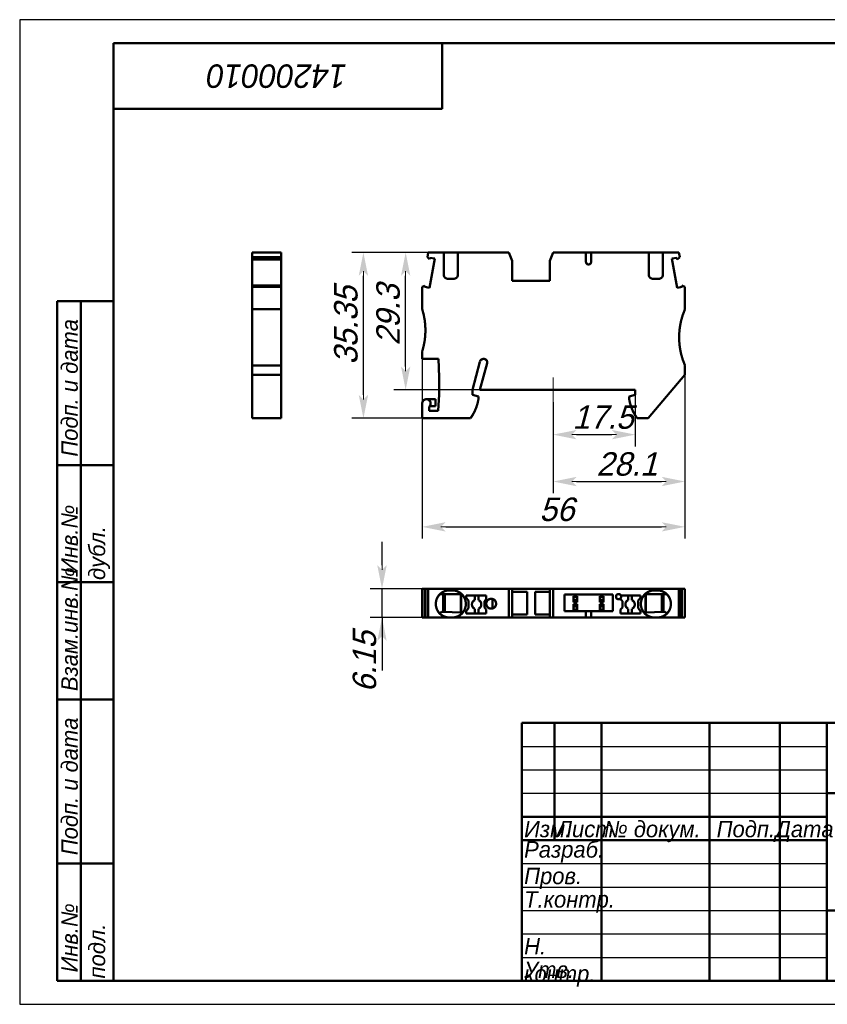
# Model space of a CAD drawing. Header units: millimetres. Extents: x 0 to 297, y 0 to 210.
# Tile 1 of 2: x 0 to 172, y 0 to 210. Entities that reach past the tile are written whole.
import ezdxf

# ---------------------------------------------------------------- set-up
doc = ezdxf.new("R2010")
doc.units = ezdxf.units.MM
doc.styles.add('TextStyle_1', font='T-FLEX Type A.TTF', dxfattribs={"oblique": 15, "height": 5})
doc.dimstyles.new('DIM_ST_1', dxfattribs={"dimtxt": 5, "dimasz": 5, "dimexe": 2.5, "dimexo": 0, "dimtad": 1, "dimrnd": 0.01, "dimdsep": 46, "dimtxsty": 'TextStyle_1', "dimblk": 'Arrow_3_C7_Status', "dimcen": 0.09, "dimclrd": 7, "dimclre": 7, "dimclrt": 7, "dimazin": 0, "dimtfac": 1, "dimtdec": 0, "dimtmove": 0, "dimatfit": 0, "dimldrblk": 'NONE', "dimfxl": 1, "dimtvp": 1, "dimtolj": 1, "dimarcsym": 0})
doc.dimstyles.new('DIM_ST_2', dxfattribs={"dimtxt": 5, "dimasz": 5, "dimexe": 2.5, "dimexo": 0, "dimtad": 1, "dimrnd": 0.01, "dimdsep": 46, "dimtxsty": 'TextStyle_1', "dimblk": 'Arrow_3_C7_Status', "dimcen": 0.09, "dimclrd": 7, "dimclre": 7, "dimclrt": 7, "dimazin": 0, "dimtfac": 1, "dimtdec": 0, "dimtmove": 0, "dimatfit": 0, "dimldrblk": 'NONE', "dimfxl": 1, "dimtvp": 1, "dimtolj": 1, "dimarcsym": 0})

# ---------------------------------------------------------------- blocks, each defined once
blk = doc.blocks.new('Arrow_3_C7_Status')
at = {"color": 7, "lineweight": 0, "flags": 128}
blk.add_lwpolyline([(-1, 0), (-0.8, 0)], dxfattribs=at)
at = {"color": 7}
blk.add_solid([(-1, -0.2), (0, 0), (-0.8, 0), (-1, 0.2)], dxfattribs=at)
blk = doc.blocks.new('*D5')
at = {"color": 7, "lineweight": -2}
for p, q in [((93.38, 160.35), (70.75, 160.35)), ((73.25, 130), (73.25, 155.35)), ((85.78, 125), (70.75, 125))]:
    blk.add_line(p, q, dxfattribs=at)
at = {"layer": 'Defpoints', "color": 0}
for p in [(73.25, 160.35), (93.38, 160.35), (85.78, 125)]:
    blk.add_point(p, dxfattribs=at)
at = {"color": 7, "lineweight": -2, "xscale": 5, "yscale": 5, "zscale": 5}
for p, rotation in [((73.25, 160.35), 90), ((73.25, 125), 270)]:
    blk.add_blockref('Arrow_3_C7_Status', p, dxfattribs=dict(at, rotation=rotation))
blk = doc.blocks.new('_None')
blk = doc.blocks.new('*D6')
at = {"color": 7, "lineweight": -2}
for p, q in [((141.78, 134.25), (141.78, 109)), ((113.68, 128.46), (113.68, 109)), ((118.68, 111.5), (136.78, 111.5))]:
    blk.add_line(p, q, dxfattribs=at)
at = {"layer": 'Defpoints', "color": 0}
for p in [(141.78, 134.25), (113.68, 128.46), (141.78, 111.5)]:
    blk.add_point(p, dxfattribs=at)
at = {"color": 7, "lineweight": -2, "xscale": 5, "yscale": 5, "zscale": 5, "rotation": 180}
blk.add_blockref('Arrow_3_C7_Status', (113.68, 111.5), dxfattribs=at)
at = {"color": 7, "lineweight": -2, "xscale": 5, "yscale": 5, "zscale": 5}
blk.add_blockref('Arrow_3_C7_Status', (141.78, 111.5), dxfattribs=at)
blk = doc.blocks.new('*D7')
at = {"color": 7, "lineweight": -2}
for p, q in [((85.78, 137.65), (85.78, 99.33)), ((141.78, 134.25), (141.78, 99.33)), ((90.78, 101.83), (136.78, 101.83))]:
    blk.add_line(p, q, dxfattribs=at)
at = {"layer": 'Defpoints', "color": 0}
for p in [(85.78, 137.65), (141.78, 134.25), (141.78, 101.83)]:
    blk.add_point(p, dxfattribs=at)
at = {"color": 7, "lineweight": -2, "xscale": 5, "yscale": 5, "zscale": 5}
for p, rotation in [((85.78, 101.83), 180), ((141.78, 101.83), 360)]:
    blk.add_blockref('Arrow_3_C7_Status', p, dxfattribs=dict(at, rotation=rotation))
blk = doc.blocks.new('*D8')
at = {"color": 7, "lineweight": -2}
for p, q in [((93.38, 160.35), (79.75, 160.35)), ((82.25, 136.05), (82.25, 155.35)), ((98.08, 131.05), (79.75, 131.05))]:
    blk.add_line(p, q, dxfattribs=at)
at = {"layer": 'Defpoints', "color": 0}
for p in [(82.25, 160.35), (93.38, 160.35), (98.08, 131.05)]:
    blk.add_point(p, dxfattribs=at)
at = {"color": 7, "lineweight": -2, "xscale": 5, "yscale": 5, "zscale": 5}
for p, rotation in [((82.25, 160.35), 90), ((82.25, 131.05), 270)]:
    blk.add_blockref('Arrow_3_C7_Status', p, dxfattribs=dict(at, rotation=rotation))
blk = doc.blocks.new('*D9')
at = {"color": 7, "lineweight": -2}
for p, q in [((131.18, 131.05), (131.18, 119)), ((113.68, 128.46), (113.68, 119)), ((118.68, 121.5), (126.18, 121.5))]:
    blk.add_line(p, q, dxfattribs=at)
at = {"layer": 'Defpoints', "color": 0}
for p in [(131.18, 131.05), (113.68, 128.46), (131.18, 121.5)]:
    blk.add_point(p, dxfattribs=at)
at = {"color": 7, "lineweight": -2, "xscale": 5, "yscale": 5, "zscale": 5, "rotation": 180}
blk.add_blockref('Arrow_3_C7_Status', (113.68, 121.5), dxfattribs=at)
at = {"color": 7, "lineweight": -2, "xscale": 5, "yscale": 5, "zscale": 5}
blk.add_blockref('Arrow_3_C7_Status', (131.18, 121.5), dxfattribs=at)
blk = doc.blocks.new('*D10')
at = {"color": 7, "lineweight": -2}
for p, q in [((77.21, 93.64), (77.21, 98.64)), ((87.07, 88.64), (74.71, 88.64)), ((77.21, 82.49), (77.21, 88.64)), ((87.07, 82.49), (74.71, 82.49)), ((77.21, 82.49), (77.21, 71.18)), ((77.21, 77.49), (77.21, 72.49))]:
    blk.add_line(p, q, dxfattribs=at)
at = {"layer": 'Defpoints', "color": 0}
for p in [(77.21, 88.64), (87.07, 88.64), (87.07, 82.49)]:
    blk.add_point(p, dxfattribs=at)
at = {"color": 7, "lineweight": -2, "xscale": 5, "yscale": 5, "zscale": 5}
for p, rotation in [((77.21, 88.64), 270.0000000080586), ((77.21, 82.49), 90.00000000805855)]:
    blk.add_blockref('Arrow_3_C7_Status', p, dxfattribs=dict(at, rotation=rotation))
blk = doc.blocks.new('_FR1Страница_1')
at = {"color": 7, "lineweight": 25, "flags": 128}
for points in [[(0, 210), (0, 0)], [(297, 210), (0, 210)], [(107, 55), (172, 55)], [(107, 50), (172, 50)], [(107, 45), (172, 45)], [(107, 30), (172, 30)], [(107, 25), (172, 25)], [(107, 20), (172, 20)], [(107, 15), (172, 15)], [(107, 10), (172, 10)], [(0, 0), (297, 0)]]:
    blk.add_lwpolyline(points, dxfattribs=at)
at = {"color": 7, "lineweight": 50, "flags": 128}
for points in [[(20, 5), (20, 205)], [(20, 205), (292, 205)], [(90, 191), (90, 205)], [(20, 191), (90, 191)], [(8, 5), (8, 150)], [(8, 150), (20, 150)], [(13, 150), (13, 5)], [(8, 115), (20, 115)], [(8, 90), (20, 90)], [(20, 65), (8, 65)], [(107, 5), (107, 60)], [(107, 60), (292, 60)], [(114, 60), (114, 35)], [(124, 60), (124, 5)], [(147, 60), (147, 5)], [(162, 60), (162, 5)], [(172, 60), (172, 5)], [(172, 45), (292, 45)], [(107, 40), (172, 40)], [(107, 35), (172, 35)], [(8, 30), (20, 30)], [(172, 20), (292, 20)], [(20, 5), (8, 5)], [(292, 5), (20, 5)]]:
    blk.add_lwpolyline(points, dxfattribs=at)
at = {"color": 7}
for s, insert, char_height, width, attachment_point, rotation in [('\\pl0.5;{\\fT-FLEX Type A|b0|i1;\\l14200010 \\P}', (55, 198), 5, 72.5, 5, 180), ('\\pl0.5;{\\fT-FLEX Type A|b0|i1;\\l Подп. и дата\\P}', (8.875, 115), 3.5, 36.75, 1, 90), ('\\pl0.5;{\\fT-FLEX Type A|b0|i1;\\l\\P}', (16.5, 132.5), 3.5, 36.75, 5, 90), ('\\pl0.5;{\\fT-FLEX Type A|b0|i1;\\l Инв.№ дубл.\\P}', (8.875, 90), 3.5, 26.75, 1, 90), ('\\pl0.5;{\\fT-FLEX Type A|b0|i1;\\l\\P}', (16.5, 102.5), 3.5, 26.75, 5, 90), ('\\pl0.5;{\\fT-FLEX Type A|b0|i1;\\l Взам.инв.№\\P}', (8.875, 65), 3.5, 26.75, 1, 90), ('\\pl0.5;{\\fT-FLEX Type A|b0|i1;\\l\\P}', (16.5, 77.5), 3.5, 26.75, 5, 90), ('\\pl0.5;{\\fT-FLEX Type A|b0|i1;\\l Подп. и дата\\P}', (8.875, 30), 3.5, 36.75, 1, 90), ('\\pl0.5;{\\fT-FLEX Type A|b0|i1;\\l\\P}', (16.5, 47.5), 3.5, 36.75, 5, 90), ('\\pl0.5;{\\fT-FLEX Type A|b0|i1;\\l Инв.№ подл.\\P}', (8.875, 5), 3.5, 26.75, 1, 90), ('\\pl0.5;{\\fT-FLEX Type A|b0|i1;\\l\\H0.857143x;\\P}', (16.5, 17.5), 3.5, 26.75, 5, 90)]:
    blk.add_mtext(s, dxfattribs=dict(at, insert=insert, char_height=char_height, width=width, attachment_point=attachment_point, rotation=rotation))
at = {"color": 7, "char_height": 3.5}
for s, insert, width, attachment_point in [('{\\fT-FLEX Type A|b0|i1;\\l\\P}', (110.5, 59.125), 8.75, 2), ('{\\fT-FLEX Type A|b0|i1;\\l\\P}', (114, 59.125), 11.75, 1), ('{\\fT-FLEX Type A|b0|i1;\\l \\P}', (124, 59.125), 24.75, 1), ('{\\fT-FLEX Type A|b0|i1;\\l\\P}', (162, 59.125), 11.75, 1), ('{\\fT-FLEX Type A|b0|i1;\\l\\fT-FLEX Type A|b0|i0;\\P}', (110.5, 54.125), 8.75, 2), ('{\\fT-FLEX Type A|b0|i1;\\l\\P}', (114, 54.125), 11.75, 1), ('{\\fT-FLEX Type A|b0|i1;\\l \\P}', (124, 54.125), 24.75, 1), ('{\\fT-FLEX Type A|b0|i1;\\l\\P}', (162, 54.125), 11.75, 1), ('{\\fT-FLEX Type A|b0|i1;\\l\\P}', (110.5, 49.125), 8.75, 2), ('{\\fT-FLEX Type A|b0|i1;\\l\\P}', (114, 49.125), 11.75, 1), ('{\\fT-FLEX Type A|b0|i1;\\l \\P}', (124, 49.125), 24.75, 1), ('{\\fT-FLEX Type A|b0|i1;\\l\\P}', (162, 49.125), 11.75, 1), ('{\\fT-FLEX Type A|b0|i1;\\l \\P}', (110.5, 44.125), 8.75, 2), ('{\\fT-FLEX Type A|b0|i1;\\l\\P}', (114, 44.125), 11.75, 1), ('{\\fT-FLEX Type A|b0|i1;\\l \\P}', (124, 44.125), 24.75, 1), ('{\\fT-FLEX Type A|b0|i1;\\l\\P}', (162, 44.125), 11.75, 1), ('\\pl0.5;{\\fT-FLEX Type A|b0|i1;\\lИзм.\\H0.857143x;\\P}', (107, 39.125), 8.75, 1), ('\\pl0.5;{\\fT-FLEX Type A|b0|i1;\\lЛист\\fT-FLEX Type A|b0|i0;\\H0.857143x;\\P}', (114, 39.125), 11.75, 1), ('\\pl0.5;{\\fT-FLEX Type A|b0|i1;\\l№ докум.\\P}', (124, 39.125), 24.75, 1), ('\\pl0.5;{\\fT-FLEX Type A|b0|i1;\\lПодп.\\P}', (154.5, 39.125), 16.75, 2), ('\\pl0.5;{\\fT-FLEX Type A|b0|i1;\\lДата\\fT-FLEX Type A|b0|i0;\\H0.857143x;\\P}', (167, 39.125), 11.75, 2), ('\\pl0.5;{\\fT-FLEX Type A|b0|i1;\\lРазраб.\\P}', (107, 32.5), 18.75, 4), ('\\pl0.5;{\\fT-FLEX Type A|b0|i1;\\l\\P}', (124, 34.125), 24.75, 1), ('\\pl0.5;{\\fT-FLEX Type A|b0|i1;\\l\\H0.857143x;\\P}', (162, 34.125), 11.75, 1), ('\\pl0.5;{\\fT-FLEX Type A|b0|i1;\\lПров.\\P}', (107, 29.125), 18.75, 1), ('\\pl0.5;{\\fT-FLEX Type A|b0|i1;\\l\\P}', (124, 29.125), 24.75, 1), ('\\pl0.5;{\\fT-FLEX Type A|b0|i1;\\l\\P}', (162, 29.125), 11.75, 1), ('\\pl0.5;{\\fT-FLEX Type A|b0|i1;\\lТ.контр.\\P}', (107, 24.125), 18.75, 1), ('\\pl0.5;{\\fT-FLEX Type A|b0|i1;\\l\\P}', (124, 24.125), 24.75, 1), ('\\pl0.5;{\\fT-FLEX Type A|b0|i1;\\l\\H0.857143x;\\P}', (162, 24.125), 11.75, 1), ('\\pl0.5;{\\fT-FLEX Type A|b0|i1;\\l\\P}', (107, 19.125), 18.75, 1), ('\\pl0.5;{\\fT-FLEX Type A|b0|i1;\\l\\P}', (124, 19.125), 24.75, 1), ('\\pl0.5;{\\fT-FLEX Type A|b0|i1;\\l\\P}', (162, 19.125), 11.75, 1), ('\\pl0.5;{\\fT-FLEX Type A|b0|i1;\\lН. контр.\\P}', (107, 14.125), 18.75, 1), ('\\pl0.5;{\\fT-FLEX Type A|b0|i1;\\l\\P}', (124, 14.125), 24.75, 1), ('\\pl0.5;{\\fT-FLEX Type A|b0|i1;\\l\\H0.857143x;\\P}', (162, 14.125), 11.75, 1), ('\\pl0.5;{\\fT-FLEX Type A|b0|i1;\\lУтв.\\P}', (107, 9.125), 18.75, 1), ('\\pl0.5;{\\fT-FLEX Type A|b0|i1;\\l\\P}', (124, 9.125), 24.75, 1), ('\\pl0.5;{\\fT-FLEX Type A|b0|i1;\\l\\H0.857143x;\\P}', (162, 9.125), 11.75, 1)]:
    blk.add_mtext(s, dxfattribs=dict(at, insert=insert, width=width, attachment_point=attachment_point))
blk = doc.blocks.new('Страница_1')
at = {"color": 7, "lineweight": 50, "flags": 128}
for points in [[(49.555, 160.354), (49.555, 159.351)], [(55.705, 160.354), (49.555, 160.354)], [(55.705, 159.351), (55.705, 160.354)], [(86.889, 159.351), (87.066, 160.354)], [(87.066, 160.354), (90.376, 160.354)], [(91.576, 160.354), (90.376, 160.354)], [(90.376, 155.604), (90.376, 160.354)], [(92.176, 160.354), (91.576, 160.354)], [(93.376, 160.354), (92.176, 160.354)], [(93.376, 160.354), (93.376, 155.604)], [(93.376, 160.354), (104.237, 160.354)], [(104.976, 158.604), (104.237, 160.354)], [(112.976, 158.604), (113.716, 160.354)], [(113.716, 160.354), (120.676, 160.354)], [(120.676, 158.354), (120.676, 160.354)], [(121.748, 160.354), (120.705, 160.354)], [(121.776, 160.354), (121.776, 158.354)], [(121.776, 160.354), (134.076, 160.354)], [(134.076, 155.604), (134.076, 160.354)], [(134.076, 160.354), (135.276, 160.354)], [(135.876, 160.354), (135.276, 160.354)], [(135.876, 160.354), (137.076, 160.354)], [(137.076, 160.354), (140.487, 160.354)], [(137.076, 155.604), (137.076, 160.354)], [(140.487, 160.354), (140.664, 159.351)], [(49.555, 159.351), (55.705, 159.351)], [(49.555, 158.885), (49.555, 159.351)], [(49.555, 158.885), (55.705, 158.885)], [(49.555, 158.88), (49.555, 153.309)], [(55.705, 159.351), (55.705, 158.885)], [(55.705, 153.309), (55.705, 158.88)], [(86.889, 159.351), (87.358, 158.958)], [(87.358, 158.958), (87.405, 159.226)], [(87.361, 152.811), (88.459, 159.04)], [(87.405, 159.226), (88.459, 159.04)], [(104.976, 154.304), (104.976, 158.604)], [(112.976, 154.304), (112.976, 158.604)], [(138.994, 159.04), (140.048, 159.226)], [(138.994, 159.04), (140.092, 152.811)], [(140.048, 159.226), (140.108, 158.885)], [(140.108, 158.885), (140.664, 159.351)], [(90.376, 155.604), (90.396, 155.425), (90.453, 155.254), (90.544, 155.098), (90.663, 154.963), (90.805, 154.853), (90.966, 154.771), (91.139, 154.721), (91.318, 154.704)], [(92.435, 154.704), (92.614, 154.721), (92.787, 154.771), (92.948, 154.853), (93.09, 154.963), (93.209, 155.098), (93.3, 155.254), (93.357, 155.425), (93.376, 155.604)], [(135.018, 154.704), (134.839, 154.721), (134.666, 154.771), (134.505, 154.853), (134.363, 154.963), (134.244, 155.098), (134.153, 155.254), (134.096, 155.425), (134.076, 155.604)], [(137.076, 155.604), (137.057, 155.425), (137, 155.254), (136.909, 155.098), (136.79, 154.963), (136.648, 154.853), (136.487, 154.771), (136.314, 154.721), (136.135, 154.704)], [(49.555, 153.304), (49.555, 153.055)], [(49.555, 153.304), (55.705, 153.304)], [(55.705, 153.304), (55.705, 153.055)], [(91.576, 154.704), (91.318, 154.704)], [(91.576, 154.704), (92.176, 154.704)], [(91.576, 154.704), (92.176, 154.704)], [(92.176, 154.704), (92.434, 154.704)], [(92.435, 154.704), (92.176, 154.704)], [(104.976, 154.304), (112.976, 154.304)], [(135.276, 154.704), (134.928, 154.704)], [(135.018, 154.704), (135.276, 154.704)], [(135.876, 154.704), (135.276, 154.704)], [(135.876, 154.704), (135.276, 154.704)], [(135.876, 154.704), (136.135, 154.704)], [(141.092, 153.304), (141.776, 153.055)], [(141.146, 152.997), (141.092, 153.304)], [(49.555, 153.055), (49.555, 148.254)], [(49.555, 153.055), (55.705, 153.055)], [(55.705, 148.254), (55.705, 153.055)], [(85.776, 153.055), (86.354, 153.265)], [(85.776, 148.254), (85.776, 153.055)], [(86.354, 153.265), (86.307, 152.997)], [(87.361, 152.811), (86.307, 152.997)], [(141.146, 152.997), (140.092, 152.811)], [(141.776, 153.055), (141.776, 148.254)], [(55.705, 148.254), (49.555, 148.254)], [(49.555, 148.254), (49.555, 136.254)], [(55.705, 148.254), (55.705, 136.254)], [(85.776, 137.654), (85.776, 139.254)], [(85.776, 137.654), (89.222, 137.654)], [(89.222, 137.654), (89.376, 133.73)], [(98.086, 137.061), (96.476, 131.054)], [(99.605, 136.757), (98.076, 131.054)], [(99.605, 136.757), (99.629, 136.938)], [(49.555, 134.254), (49.555, 136.254)], [(49.555, 136.254), (55.705, 136.254)], [(55.705, 136.254), (55.705, 134.254)], [(141.776, 134.254), (141.776, 136.254)], [(49.555, 125.004), (49.555, 134.254)], [(55.705, 134.254), (49.555, 134.254)], [(55.705, 134.254), (55.705, 125.004)], [(89.376, 133.73), (89.376, 130.054)], [(133.963, 125.004), (141.776, 134.254)], [(96.476, 129.954), (96.476, 131.054)], [(98.076, 131.054), (131.176, 131.054)], [(131.176, 131.054), (131.176, 129.954)], [(85.776, 128.154), (85.776, 125.004)], [(86.676, 129.054), (88.576, 129.054)], [(88.576, 129.054), (88.576, 127.597)], [(89.376, 130.054), (89.176, 126.554)], [(96.476, 129.954), (97.776, 129.605)], [(97.776, 129.154), (97.776, 129.605)], [(129.876, 129.605), (131.176, 129.954)], [(129.876, 129.605), (129.876, 129.154)], [(87.276, 126.554), (87.276, 127.483)], [(89.176, 126.554), (87.276, 126.554)], [(88.576, 127.597), (87.384, 127.597)], [(49.555, 125.004), (55.705, 125.004)], [(96.082, 125.004), (85.776, 125.004)], [(133.963, 125.004), (131.571, 125.004)], [(85.776, 88.641), (85.776, 82.491)], [(85.776, 88.641), (86.354, 88.641)], [(86.354, 82.491), (86.354, 88.641)], [(86.359, 88.641), (86.884, 88.641)], [(87.066, 88.641), (86.889, 88.641)], [(86.889, 82.491), (86.889, 88.641)], [(104.237, 88.641), (87.066, 88.641)], [(87.066, 82.491), (87.066, 88.641)], [(92.176, 88.291), (91.576, 88.291)], [(104.237, 82.491), (104.237, 88.641)], [(104.237, 88.641), (104.976, 88.641)], [(112.976, 88.641), (104.976, 88.641)], [(104.976, 88.641), (104.976, 82.491)], [(113.716, 88.641), (112.976, 88.641)], [(112.976, 88.641), (112.976, 82.491)], [(113.716, 82.491), (113.716, 88.641)], [(113.716, 88.641), (140.487, 88.641)], [(135.876, 88.291), (135.276, 88.291)], [(140.487, 88.641), (140.487, 82.491)], [(140.664, 88.641), (140.487, 88.641)], [(140.664, 82.491), (140.664, 88.641)], [(141.087, 88.641), (140.669, 88.641)], [(141.092, 82.491), (141.092, 88.641)], [(141.092, 88.641), (141.776, 88.641)], [(141.776, 82.491), (141.776, 88.641)], [(89.576, 87.491), (92.176, 87.491)], [(90.226, 87.491), (90.226, 83.711)], [(90.376, 83.706), (90.376, 87.491)], [(90.376, 83.706), (90.376, 87.491)], [(90.626, 87.491), (90.626, 83.698)], [(90.626, 83.698), (90.626, 87.491)], [(92.176, 87.491), (94.114, 87.491)], [(94.007, 83.583), (94.007, 87.491)], [(95.126, 86.705), (95.126, 87.216)], [(95.126, 87.216), (99.426, 87.216)], [(95.626, 86.109), (95.126, 86.705)], [(95.626, 84.473), (95.626, 86.109)], [(96.976, 87.216), (96.976, 86.207)], [(97.776, 86.207), (97.776, 87.216)], [(99.426, 86.398), (99.026, 85.998)], [(99.426, 87.216), (99.426, 86.398)], [(100.78, 84.436), (100.78, 86.446)], [(108.126, 87.991), (104.976, 87.991)], [(108.126, 83.141), (108.126, 87.991)], [(109.826, 87.991), (109.826, 83.141)], [(112.976, 87.991), (109.826, 87.991)], [(116.076, 87.391), (116.076, 83.841)], [(126.376, 87.391), (116.076, 87.391)], [(118.826, 87.069), (118.026, 87.069)], [(118.026, 86.921), (118.026, 87.069)], [(118.026, 86.921), (118.826, 86.921)], [(118.026, 86.292), (118.026, 86.921)], [(118.026, 86.292), (118.026, 85.791)], [(118.026, 86.292), (118.826, 86.292)], [(118.826, 87.069), (118.826, 86.921)], [(118.826, 86.921), (118.826, 86.292)], [(118.826, 85.899), (118.826, 86.292)], [(123.626, 86.921), (123.626, 87.069)], [(124.426, 87.069), (123.626, 87.069)], [(123.626, 86.921), (124.426, 86.921)], [(123.626, 86.292), (123.626, 86.921)], [(123.626, 86.292), (123.626, 85.899)], [(123.626, 86.292), (124.426, 86.292)], [(124.426, 86.921), (124.426, 87.069)], [(124.426, 86.921), (124.426, 86.292)], [(124.426, 85.899), (124.426, 86.292)], [(126.376, 83.841), (126.376, 87.391)], [(128.026, 86.563), (128.026, 86.398)], [(128.026, 86.398), (128.426, 85.998)], [(132.326, 87.216), (128.103, 87.216)], [(129.676, 87.216), (129.676, 86.207)], [(130.476, 86.207), (130.476, 87.216)], [(131.826, 86.109), (132.326, 86.705)], [(131.826, 84.473), (131.826, 86.109)], [(132.326, 86.705), (132.326, 87.216)], [(135.276, 87.491), (133.339, 87.491)], [(133.446, 83.583), (133.446, 87.491)], [(137.876, 87.491), (135.276, 87.491)], [(136.826, 83.698), (136.826, 87.491)], [(137.076, 83.706), (137.076, 87.491)], [(137.226, 87.491), (137.226, 83.711)], [(95.126, 83.877), (95.626, 84.473)], [(96.976, 84.374), (96.976, 83.366)], [(97.776, 83.366), (97.776, 84.374)], [(99.026, 85.998), (99.026, 84.637)], [(99.026, 84.637), (99.426, 84.237)], [(99.426, 84.237), (99.426, 83.366)], [(118.026, 85.791), (118.826, 85.791)], [(118.026, 85.34), (118.826, 85.34)], [(118.026, 85.34), (118.026, 84.84)], [(118.026, 84.21), (118.026, 84.84)], [(118.826, 84.84), (118.026, 84.84)], [(118.826, 84.21), (118.026, 84.21)], [(118.026, 84.063), (118.026, 84.21)], [(118.026, 84.063), (118.826, 84.063)], [(118.826, 85.791), (118.826, 85.899)], [(118.826, 84.84), (118.826, 85.34)], [(118.826, 84.84), (118.826, 84.21)], [(118.826, 84.21), (118.826, 84.063)], [(123.626, 85.899), (123.626, 85.791)], [(123.626, 85.791), (124.426, 85.791)], [(123.626, 85.34), (124.426, 85.34)], [(123.626, 85.34), (123.626, 84.84)], [(123.626, 84.21), (123.626, 84.84)], [(124.426, 84.84), (123.626, 84.84)], [(124.426, 84.21), (123.626, 84.21)], [(123.626, 84.063), (123.626, 84.21)], [(123.626, 84.063), (124.426, 84.063)], [(124.426, 85.791), (124.426, 85.899)], [(124.426, 84.84), (124.426, 85.34)], [(124.426, 84.84), (124.426, 84.21)], [(124.426, 84.063), (124.426, 84.21)], [(128.426, 84.637), (128.026, 84.237)], [(128.026, 84.237), (128.026, 83.366)], [(128.426, 85.998), (128.426, 84.637)], [(129.676, 84.374), (129.676, 83.366)], [(130.476, 83.366), (130.476, 84.374)], [(132.326, 83.877), (131.826, 84.473)], [(85.776, 82.491), (86.354, 82.491)], [(86.884, 82.491), (86.359, 82.491)], [(86.889, 82.491), (87.066, 82.491)], [(87.066, 82.491), (90.376, 82.491)], [(89.908, 83.722), (89.526, 83.34)], [(89.908, 83.722), (92.176, 83.645)], [(90.376, 82.491), (91.318, 82.491)], [(91.576, 82.491), (91.318, 82.491)], [(91.576, 82.491), (92.176, 82.491)], [(92.176, 83.645), (94.111, 83.58)], [(92.435, 82.491), (92.176, 82.491)], [(92.435, 82.491), (93.376, 82.491)], [(93.376, 82.491), (104.237, 82.491)], [(95.126, 83.366), (95.126, 83.877)], [(99.426, 83.366), (95.126, 83.366)], [(104.976, 82.491), (104.237, 82.491)], [(104.976, 83.141), (108.126, 83.141)], [(104.976, 82.491), (112.976, 82.491)], [(109.826, 83.141), (112.976, 83.141)], [(112.976, 82.491), (113.716, 82.491)], [(113.716, 82.491), (120.676, 82.491)], [(116.076, 83.841), (120.676, 83.841)], [(120.676, 83.841), (120.676, 82.491)], [(120.676, 83.841), (121.776, 83.841)], [(120.676, 82.491), (121.776, 82.491)], [(121.776, 82.491), (121.776, 83.841)], [(121.776, 83.841), (126.376, 83.841)], [(121.776, 82.491), (134.076, 82.491)], [(128.026, 83.366), (132.326, 83.366)], [(132.326, 83.366), (132.326, 83.877)], [(135.276, 83.645), (133.342, 83.58)], [(135.018, 82.491), (134.082, 82.491)], [(135.018, 82.491), (135.276, 82.491)], [(137.545, 83.722), (135.276, 83.645)], [(135.876, 82.491), (135.276, 82.491)], [(135.876, 82.491), (136.135, 82.491)], [(137.076, 82.491), (136.135, 82.491)], [(137.076, 82.491), (140.487, 82.491)], [(137.545, 83.722), (137.927, 83.34)], [(140.487, 82.491), (140.664, 82.491)], [(141.087, 82.491), (140.669, 82.491)], [(141.092, 82.491), (141.776, 82.491)]]:
    blk.add_lwpolyline(points, dxfattribs=at)
at = {"color": 7, "linetype": 'Continuous', "lineweight": 50, "const_width": 0.5}
for points in [[(120.676, 158.354, 1), (121.776, 158.354, 1)], [(86.467, 143.754, 0.0763208), (85.776, 148.254, 0.0763208)], [(141.776, 148.254, 0.2087122), (141.776, 136.254, 0.2087122)], [(85.776, 139.254, 0.0763208), (86.467, 143.754, 0.0763208)], [(99.088, 137.62, 0.4228448), (98.086, 137.061, 0.4228448)], [(99.629, 136.938, 0.348234), (99.088, 137.62, 0.348234)], [(87.576, 128.154, 1), (85.776, 128.154, 1)], [(87.276, 127.483, 0.2134217), (87.576, 128.154, 0.2134217)], [(96.082, 125.004, 0.1196559), (97.776, 129.154, 0.1196559)], [(129.876, 129.154, 0.1196559), (131.571, 125.004, 0.1196559)], [(91.576, 88.291, 0.74296), (89.973, 82.974, 0.74296)], [(95.076, 85.391, 0.4142132), (92.176, 88.291, 0.4142132)], [(135.276, 88.291, 0.4142136), (132.376, 85.391, 0.4142136)], [(135.276, 88.291, 0.4142136), (132.376, 85.391, 0.4142136)], [(137.479, 82.974, 0.74296), (135.876, 88.291, 0.74296)], [(94.114, 87.491, 0.0028389), (94.1, 85.391, 0.0028389)], [(96.976, 86.207, 0.6546537), (96.976, 84.374, 0.6546537)], [(97.776, 84.374, 0.6546537), (97.776, 86.207, 0.6546537)], [(101.526, 85.441, 1), (99.426, 85.441, 1)], [(128.103, 87.216, 0.767327), (127.076, 86.941, 0.767327)], [(127.076, 86.941, 0.6786955), (128.026, 86.563, 0.6786955)], [(128.026, 86.563, 0.1914013), (128.176, 86.941, 0.1914013)], [(128.176, 86.941, 0.1316525), (128.103, 87.216, 0.1316525)], [(129.676, 86.207, 0.6546537), (129.676, 84.374, 0.6546537)], [(131.076, 85.291, 0.2982166), (130.476, 86.207, 0.2982166)], [(133.353, 85.391, 0.0028395), (133.339, 87.491, 0.0028395)], [(93.779, 82.974, 0.2513844), (95.076, 85.391, 0.2513844)], [(94.1, 85.391, 0.0026461), (94.111, 83.58, 0.0026461)], [(99.426, 85.441, 1), (101.526, 85.441, 1)], [(130.476, 84.374, 0.2982166), (131.076, 85.291, 0.2982166)], [(132.376, 85.391, 0.3880366), (135.015, 82.503, 0.3880366)], [(132.376, 85.391, 0.2513844), (133.673, 82.974, 0.2513844)], [(133.342, 83.58, 0.0026463), (133.353, 85.391, 0.0026463)], [(90.376, 82.491, 0.1460709), (89.973, 82.974, 0.1460709)], [(89.973, 82.974, 0.1245059), (91.315, 82.503, 0.1245059)], [(91.315, 82.503, 0.0225521), (91.576, 82.491, 0.0225521)], [(92.176, 82.491, 0.0225521), (92.438, 82.503, 0.0225521)], [(92.438, 82.503, 0.1245059), (93.779, 82.974, 0.1245059)], [(93.779, 82.974, 0.1460709), (93.376, 82.491, 0.1460709)], [(134.076, 82.491, 0.1460709), (133.673, 82.974, 0.1460709)], [(133.673, 82.974, 0.124507), (135.015, 82.503, 0.124507)], [(134.076, 82.491, 0.1460709), (133.673, 82.974, 0.1460709)], [(135.015, 82.503, 0.0225521), (135.276, 82.491, 0.0225521)], [(135.876, 82.491, 0.0225521), (136.138, 82.503, 0.0225521)], [(136.138, 82.503, 0.124507), (137.479, 82.974, 0.124507)], [(137.479, 82.974, 0.1460709), (137.076, 82.491, 0.1460709)]]:
    blk.add_lwpolyline(points, format="xyb", dxfattribs=at)
at = {"color": 7, "lineweight": 18, "flags": 128}
blk.add_lwpolyline([(113.676, 133.669), (113.676, 128.459)], dxfattribs=at)
blk.add_lwpolyline([(113.676, 133.669), (113.676, 128.459)], dxfattribs=at)
blk.add_blockref('_FR1Страница_1', (0, 0))
at = {"color": 7, "style": 'TextStyle_1', "oblique": 15}
for s, p in [('29.3', (80.996, 140.524)), ('35.35', (71.996, 136.424)), ('6.15', (75.956, 66.531))]:
    blk.add_text(s, height=5, rotation=90, dxfattribs=at).set_placement(p)
for s, p in [('17.5', (117.781, 122.749)), ('28.1', (122.904, 112.749)), ('56', (110.739, 103.079))]:
    blk.add_text(s, height=5, dxfattribs=at).set_placement(p)
for base, p1, p2, picture, middle in [((73.246, 160.354), (85.776, 125.004), (93.376, 160.354), '*D5', (73.246, 142.679)), ((82.246, 160.354), (98.076, 131.054), (93.376, 160.354), '*D8', (82.246, 145.704)), ((77.206, 88.641), (87.066, 82.491), (87.066, 88.641), '*D10', (77.206, 71.176))]:
    dim = blk.add_linear_dim(base=base, p1=p1, p2=p2, angle=90, text=' ', dimstyle='DIM_ST_1')
    dim.commit()
    dim.dimension.update_dxf_attribs({"geometry": picture, "text_midpoint": middle, "dimtype": 160})
for base, p1, p2, dimstyle, picture, middle in [((141.776, 101.829), (85.776, 137.654), (141.776, 134.254), 'DIM_ST_1', '*D7', (113.776, 101.829)), ((141.776, 111.499), (113.676, 128.459), (141.776, 134.254), 'DIM_ST_1', '*D6', (127.726, 111.499)), ((131.176, 121.499), (113.676, 128.459), (131.176, 131.054), 'DIM_ST_2', '*D9', (122.426, 121.499))]:
    dim = blk.add_linear_dim(base=base, p1=p1, p2=p2, text=' ', dimstyle=dimstyle)
    dim.commit()
    dim.dimension.update_dxf_attribs({"geometry": picture, "text_midpoint": middle, "dimtype": 160})

msp = doc.modelspace()

# ---------------------------------------------------------------- block references
msp.add_blockref('Страница_1', (0, 0))

doc.saveas('drawing.dxf')
